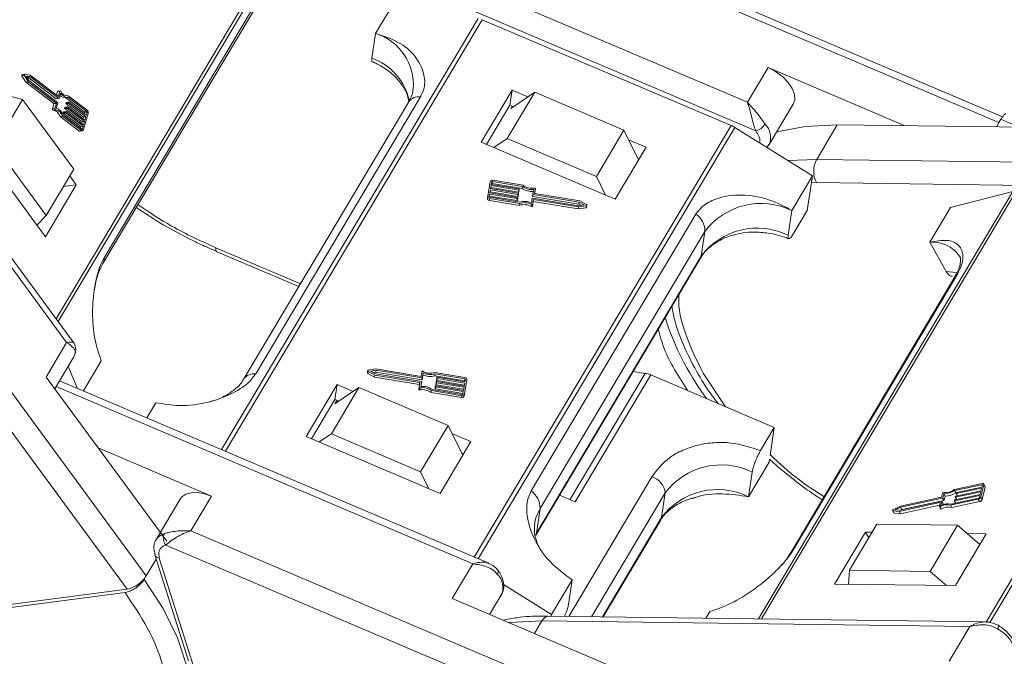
# Model space of a CAD drawing. Header units: millimetres. Extents: x 3104 to 4027, y -212 to 440.
# Tile 21 of 39: x 3516 to 3576, y 281 to 320. Entities that reach past the tile are written whole.
import ezdxf

# ---------------------------------------------------------------- set-up
doc = ezdxf.new("R2010")
doc.units = ezdxf.units.MM

msp = doc.modelspace()

# ---------------------------------------------------------------- linework, layer by layer
at = {"color": 7, "linetype": 'Continuous', "lineweight": 15}
for p, q in [((3533.819, 327.584), (3518.271, 301.461)), ((3518.394, 301.294), (3533.929, 327.395)), ((3575.807, 313.754), (3547.795, 325.671)), ((3560.295, 314.63), (3534.746, 325.499)), ((3548.174, 325.062), (3575.588, 313.399)), ((3560.797, 312.899), (3535.547, 323.64)), ((3521.113, 304.825), (3531.136, 321.663)), ((3531.206, 322.02), (3521.183, 305.182)), ((3537.689, 318.814), (3538.942, 320.919)), ((3543.931, 319.732), (3528.323, 293.509)), ((3528.553, 293.411), (3544.172, 319.652)), ((3544.172, 319.652), (3559.298, 313.217)), ((3537.689, 318.814), (3537.461, 317.314)), ((3519.322, 300.032), (3506.481, 317.491)), ((3506.325, 317.127), (3518.905, 300.024)), ((3561.547, 316.735), (3560.295, 314.63)), ((3569.829, 313.212), (3561.547, 316.735)), ((3516.188, 316.236), (3516.337, 316.255)), ((3516.188, 316.236), (3516.419, 315.855)), ((3516.353, 316.331), (3516.204, 316.312)), ((3516.337, 316.255), (3516.569, 315.875)), ((3516.685, 316.287), (3516.359, 316.331)), ((3516.674, 316.195), (3516.434, 316.228)), ((3516.434, 316.228), (3516.604, 315.948)), ((3516.46, 316.185), (3516.525, 316.176)), ((3516.525, 316.176), (3516.674, 316.195)), ((3516.525, 316.176), (3518.274, 314.843)), ((3518.423, 314.863), (3516.674, 316.195)), ((3518.403, 314.978), (3516.685, 316.287)), ((3516.419, 315.855), (3516.569, 315.875)), ((3516.419, 315.855), (3518.123, 314.558)), ((3516.569, 315.875), (3518.272, 314.578)), ((3516.604, 315.948), (3518.353, 314.616)), ((3514.42, 315.293), (3516.221, 314.796)), ((3518.344, 315.277), (3518.285, 315.068)), ((3518.344, 315.277), (3518.493, 315.297)), ((3518.516, 315.321), (3518.367, 315.302)), ((3518.493, 315.297), (3518.403, 314.978)), ((3518.534, 315.191), (3518.444, 314.872)), ((3518.845, 314.909), (3518.995, 314.928)), ((3518.845, 314.909), (3519.979, 314.045)), ((3518.958, 315.019), (3519, 315.025)), ((3520.128, 314.065), (3518.995, 314.928)), ((3520.152, 314.147), (3519, 315.025)), ((3530.398, 298.122), (3540.42, 314.96)), ((3545.996, 315.358), (3544.117, 312.201)), ((3547.36, 315.241), (3545.69, 312.435)), ((3545.996, 315.358), (3545.86, 314.459)), ((3545.911, 314.261), (3547.36, 315.241)), ((3546.94, 314.957), (3545.996, 315.358)), ((3552.785, 312.934), (3547.36, 315.241)), ((3516.221, 314.796), (3514.55, 311.989)), ((3519.335, 310.561), (3516.221, 314.796)), ((3518.131, 314.526), (3518.047, 314.228)), ((3518.123, 314.558), (3518.272, 314.578)), ((3518.131, 314.526), (3518.281, 314.546)), ((3518.196, 314.248), (3518.281, 314.546)), ((3518.362, 314.584), (3518.272, 314.266)), ((3518.274, 314.843), (3518.423, 314.863)), ((3518.283, 314.84), (3518.432, 314.86)), ((3518.795, 314.321), (3518.783, 314.28)), ((3518.783, 314.28), (3518.933, 314.3)), ((3518.795, 314.321), (3518.944, 314.341)), ((3518.956, 314.353), (3518.807, 314.333)), ((3518.877, 314.61), (3518.865, 314.568)), ((3518.865, 314.568), (3519.014, 314.588)), ((3518.874, 314.537), (3519.023, 314.556)), ((3518.874, 314.537), (3519.926, 313.735)), ((3518.877, 314.61), (3519.026, 314.629)), ((3519.037, 314.641), (3518.888, 314.622)), ((3518.933, 314.3), (3518.944, 314.341)), ((3518.965, 314.35), (3520.017, 313.549)), ((3519.014, 314.588), (3519.026, 314.629)), ((3520.076, 313.755), (3519.023, 314.556)), ((3519.046, 314.639), (3520.099, 313.837)), ((3539.702, 314.659), (3529.68, 297.821)), ((3545.86, 314.459), (3544.436, 312.066)), ((3546.07, 314.369), (3545.86, 314.459)), ((3545.911, 314.261), (3545.994, 314.402)), ((3561.622, 312.057), (3563.084, 314.512)), ((3518.196, 314.248), (3518.047, 314.228)), ((3518.078, 314.159), (3518.227, 314.179)), ((3518.501, 313.769), (3518.65, 313.789)), ((3518.501, 313.769), (3519.652, 312.892)), ((3518.65, 313.789), (3519.802, 312.912)), ((3518.691, 313.858), (3519.825, 312.994)), ((3518.713, 314.033), (3518.702, 313.992)), ((3518.702, 313.992), (3518.851, 314.011)), ((3518.71, 313.96), (3518.86, 313.98)), ((3518.71, 313.96), (3519.763, 313.158)), ((3518.713, 314.033), (3518.863, 314.053)), ((3518.874, 314.065), (3518.725, 314.045)), ((3518.792, 314.248), (3518.941, 314.268)), ((3518.792, 314.248), (3519.845, 313.447)), ((3518.851, 314.011), (3518.863, 314.053)), ((3519.912, 313.178), (3518.86, 313.98)), ((3518.883, 314.062), (3519.936, 313.26)), ((3519.994, 313.466), (3518.941, 314.268)), ((3519.926, 313.735), (3519.899, 313.639)), ((3519.924, 312.969), (3520.204, 313.957)), ((3519.926, 313.735), (3520.076, 313.755)), ((3519.979, 314.045), (3520.128, 314.065)), ((3519.996, 313.982), (3519.981, 313.927)), ((3520.146, 314.002), (3519.996, 313.982)), ((3520.017, 313.549), (3520.076, 313.755)), ((3520.099, 313.837), (3520.146, 314.002)), ((3519.763, 313.158), (3519.736, 313.062)), ((3519.763, 313.158), (3519.912, 313.178)), ((3519.845, 313.447), (3519.818, 313.35)), ((3519.845, 313.447), (3519.994, 313.466)), ((3519.866, 313.013), (3519.912, 313.178)), ((3519.936, 313.26), (3519.994, 313.466)), ((3559.298, 313.217), (3543.68, 286.976)), ((3543.925, 286.872), (3559.533, 313.094)), ((3559.533, 313.094), (3564.255, 310.15)), ((3564.506, 311.161), (3565.759, 313.266)), ((3565.759, 313.266), (3578.557, 313.097)), ((3575.588, 313.399), (3575.432, 313.138)), ((3575.713, 313.61), (3575.588, 313.399)), ((3576.802, 313.12), (3575.713, 313.61)), ((3512.942, 312.809), (3517.614, 306.458)), ((3519.802, 312.912), (3519.652, 312.892)), ((3519.706, 312.876), (3519.855, 312.896)), ((3519.81, 313.006), (3519.866, 313.013)), ((3551.114, 310.127), (3552.785, 312.934)), ((3552.785, 312.934), (3553.674, 311.126)), ((3514.55, 311.989), (3517.665, 307.755)), ((3544.117, 312.201), (3552.254, 308.74)), ((3545.69, 312.435), (3544.871, 311.881)), ((3551.114, 310.127), (3545.69, 312.435)), ((3552.254, 308.74), (3554.133, 311.897)), ((3554.133, 311.897), (3553.073, 312.348)), ((3561.469, 311.887), (3561.607, 312.061)), ((3553.678, 311.133), (3553.669, 311.137)), ((3564.506, 311.161), (3562.756, 311.085)), ((3590.513, 310.818), (3564.506, 311.161)), ((3517.665, 307.755), (3519.335, 310.561)), ((3519.493, 309.615), (3519.094, 310.157)), ((3551.676, 308.986), (3551.114, 310.127)), ((3564.255, 310.15), (3563.002, 308.045)), ((3564.255, 310.15), (3563.936, 308.051)), ((3517.614, 306.458), (3519.493, 309.615)), ((3518.71, 309.512), (3519.493, 309.615)), ((3544.656, 309.8), (3544.503, 308.917)), ((3544.711, 309.564), (3544.679, 309.38)), ((3544.692, 309.444), (3544.711, 309.564)), ((3546.39, 309.285), (3544.711, 309.564)), ((3544.749, 309.784), (3544.723, 309.637)), ((3544.723, 309.637), (3546.403, 309.359)), ((3544.726, 309.637), (3544.731, 309.664)), ((3544.731, 309.664), (3544.749, 309.784)), ((3544.802, 309.813), (3544.783, 309.693)), ((3544.783, 309.693), (3546.592, 309.393)), ((3546.611, 309.513), (3544.802, 309.813)), ((3546.652, 309.582), (3544.814, 309.887)), ((3546.592, 309.393), (3546.611, 309.513)), ((3564.487, 309.747), (3564.19, 309.726)), ((3591.407, 309.392), (3564.487, 309.747)), ((3544.503, 308.917), (3544.484, 308.797)), ((3544.621, 309.048), (3544.595, 308.901)), ((3544.596, 308.889), (3544.603, 308.929)), ((3544.603, 308.929), (3544.621, 309.048)), ((3544.603, 308.929), (3546.282, 308.65)), ((3546.301, 308.77), (3544.621, 309.048)), ((3544.666, 309.306), (3544.634, 309.122)), ((3544.634, 309.122), (3546.314, 308.843)), ((3544.636, 309.122), (3544.647, 309.186)), ((3544.647, 309.186), (3544.666, 309.306)), ((3544.647, 309.186), (3546.327, 308.907)), ((3546.346, 309.027), (3544.666, 309.306)), ((3544.679, 309.38), (3546.358, 309.101)), ((3544.681, 309.379), (3544.692, 309.444)), ((3544.692, 309.444), (3546.372, 309.165)), ((3546.327, 308.907), (3546.346, 309.027)), ((3546.354, 308.922), (3546.372, 309.042)), ((3546.354, 308.922), (3546.36, 308.959)), ((3546.36, 308.959), (3546.378, 309.079)), ((3546.372, 309.165), (3546.39, 309.285)), ((3546.378, 309.079), (3546.372, 309.042)), ((3546.398, 309.18), (3546.417, 309.3)), ((3546.398, 309.18), (3546.405, 309.216)), ((3546.405, 309.216), (3546.423, 309.336)), ((3546.423, 309.336), (3546.417, 309.3)), ((3547.234, 308.927), (3547.252, 309.047)), ((3547.252, 309.047), (3547.302, 309.332)), ((3547.254, 308.905), (3547.272, 309.025)), ((3547.254, 308.905), (3550.046, 308.442)), ((3550.064, 308.562), (3547.272, 309.025)), ((3547.404, 309.372), (3547.358, 309.106)), ((3547.359, 309.097), (3547.386, 309.252)), ((3550.096, 308.633), (3547.378, 309.083)), ((3547.404, 309.372), (3547.386, 309.252)), ((3576.433, 309.211), (3560.961, 283.216)), ((3561.147, 283.213), (3576.634, 309.233)), ((3572.633, 308.225), (3576.433, 309.211)), ((3590.294, 309.053), (3574.805, 283.028)), ((3575.036, 283.005), (3590.523, 309.025)), ((3544.604, 308.663), (3544.622, 308.783)), ((3544.604, 308.663), (3546.442, 308.358)), ((3544.622, 308.783), (3546.46, 308.478)), ((3544.635, 308.857), (3546.444, 308.557)), ((3546.282, 308.65), (3546.301, 308.77)), ((3546.309, 308.664), (3546.327, 308.784)), ((3546.309, 308.664), (3546.315, 308.701)), ((3546.315, 308.701), (3546.334, 308.821)), ((3546.334, 308.821), (3546.327, 308.784)), ((3546.442, 308.358), (3546.46, 308.478)), ((3547.169, 308.412), (3547.151, 308.292)), ((3547.158, 308.505), (3547.207, 308.79)), ((3547.223, 308.315), (3547.272, 308.599)), ((3547.223, 308.315), (3547.241, 308.435)), ((3547.234, 308.804), (3550.026, 308.341)), ((3547.241, 308.435), (3547.29, 308.719)), ((3547.272, 308.599), (3547.29, 308.719)), ((3547.272, 308.599), (3550.013, 308.145)), ((3547.29, 308.719), (3550.032, 308.265)), ((3550.026, 308.341), (3550.372, 308.397)), ((3550.032, 308.265), (3550.503, 308.341)), ((3550.046, 308.442), (3550.064, 308.562)), ((3550.046, 308.442), (3550.186, 308.367)), ((3550.372, 308.397), (3550.064, 308.562)), ((3550.514, 308.409), (3550.096, 308.633)), ((3550.503, 308.341), (3550.484, 308.221)), ((3550.519, 308.251), (3550.537, 308.371)), ((3517.093, 307.166), (3517.665, 307.755)), ((3557.166, 307.836), (3547.144, 290.998)), ((3550.013, 308.145), (3550.032, 308.265)), ((3550.013, 308.145), (3550.484, 308.221)), ((3562.774, 306.546), (3563.002, 308.045)), ((3563.1, 306.647), (3563.936, 308.051)), ((3571.38, 306.12), (3572.633, 308.225)), ((3506.258, 307.221), (3522.579, 285.031)), ((3523.742, 285.831), (3508.002, 307.232)), ((3547.693, 289.939), (3557.716, 306.777)), ((3557.488, 305.278), (3557.716, 306.777)), ((3571.38, 306.12), (3572.377, 304.339)), ((3527.978, 305.784), (3533.118, 303.598)), ((3528.004, 305.566), (3533.019, 303.432)), ((3547.421, 288.312), (3557.443, 305.151)), ((3557.488, 305.278), (3547.465, 288.439)), ((3563.04, 287.345), (3573.063, 304.183)), ((3572.911, 304.022), (3562.889, 287.183)), ((3518.905, 300.024), (3517.652, 297.919)), ((3518.179, 297.203), (3519.341, 299.155)), ((3519.391, 299.257), (3519.341, 299.155)), ((3519.925, 297.082), (3521.009, 298.904)), ((3518.993, 298.57), (3519.569, 297.233)), ((3537.205, 298.307), (3537.187, 298.187)), ((3537.209, 298.149), (3537.228, 298.269)), ((3537.209, 298.149), (3537.628, 297.925)), ((3537.228, 298.269), (3537.646, 298.045)), ((3537.71, 298.413), (3537.239, 298.337)), ((3537.717, 298.337), (3537.37, 298.28)), ((3537.37, 298.28), (3537.678, 298.116)), ((3537.538, 298.191), (3537.698, 298.217)), ((3537.698, 298.217), (3537.717, 298.337)), ((3537.698, 298.217), (3540.49, 297.753)), ((3540.452, 297.959), (3537.71, 298.413)), ((3540.508, 297.873), (3537.717, 298.337)), ((3540.501, 298.243), (3540.452, 297.959)), ((3540.584, 298.172), (3540.535, 297.888)), ((3540.566, 298.052), (3540.584, 298.172)), ((3543.12, 297.895), (3541.282, 298.199)), ((3554.077, 298.148), (3549.505, 290.467)), ((3554.077, 298.148), (3553.342, 298.261)), ((3557.598, 298.168), (3558.961, 296.116)), ((3517.652, 297.919), (3524.995, 287.936)), ((3544.57, 286.597), (3518.475, 297.699)), ((3537.628, 297.925), (3537.646, 298.045)), ((3537.628, 297.925), (3540.346, 297.475)), ((3537.646, 298.045), (3540.365, 297.594)), ((3537.678, 298.116), (3540.47, 297.653)), ((3540.338, 297.306), (3540.385, 297.572)), ((3540.346, 297.475), (3540.365, 297.594)), ((3540.49, 297.63), (3540.441, 297.346)), ((3540.472, 297.51), (3540.49, 297.63)), ((3540.49, 297.753), (3540.508, 297.873)), ((3540.517, 297.768), (3540.566, 298.052)), ((3540.517, 297.768), (3540.535, 297.888)), ((3541.28, 298.001), (3541.298, 298.121)), ((3541.28, 298.001), (3543.089, 297.701)), ((3543.107, 297.821), (3541.298, 298.121)), ((3541.346, 297.479), (3541.364, 297.599)), ((3541.364, 297.599), (3541.37, 297.636)), ((3541.366, 297.457), (3541.384, 297.577)), ((3543.064, 297.298), (3541.384, 297.577)), ((3541.39, 297.737), (3541.409, 297.857)), ((3541.397, 297.65), (3543.076, 297.372)), ((3541.409, 297.857), (3541.415, 297.893)), ((3541.41, 297.714), (3541.429, 297.834)), ((3541.41, 297.714), (3543.088, 297.436)), ((3543.108, 297.556), (3541.429, 297.834)), ((3541.441, 297.908), (3543.121, 297.629)), ((3543.068, 296.758), (3543.221, 297.641)), ((3543.076, 297.372), (3543.108, 297.556)), ((3543.086, 296.878), (3543.239, 297.761)), ((3543.089, 297.701), (3543.107, 297.821)), ((3543.121, 297.629), (3543.147, 297.777)), ((3543.239, 297.761), (3543.221, 297.641)), ((3549.825, 290.331), (3554.419, 298.049)), ((3554.419, 298.049), (3561.929, 294.854)), ((3518.262, 297.341), (3543.591, 286.566)), ((3535.348, 297.468), (3533.469, 294.31)), ((3536.67, 297.28), (3535, 294.474)), ((3535.348, 297.468), (3535.211, 296.568)), ((3535.22, 296.3), (3536.67, 297.28)), ((3536.33, 297.05), (3535.348, 297.468)), ((3542.094, 294.972), (3536.67, 297.28)), ((3540.338, 297.306), (3540.32, 297.186)), ((3540.38, 297.142), (3540.399, 297.262)), ((3540.443, 297.346), (3540.472, 297.51)), ((3541.072, 296.976), (3541.09, 297.096)), ((3541.072, 296.976), (3542.909, 296.671)), ((3541.09, 297.096), (3542.928, 296.791)), ((3541.131, 297.164), (3542.94, 296.864)), ((3541.301, 297.222), (3541.319, 297.342)), ((3541.319, 297.342), (3541.325, 297.378)), ((3541.321, 297.199), (3541.339, 297.319)), ((3541.321, 297.199), (3542.998, 296.921)), ((3543.019, 297.041), (3541.339, 297.319)), ((3541.352, 297.393), (3543.032, 297.114)), ((3541.366, 297.457), (3543.043, 297.179)), ((3542.993, 296.894), (3543.019, 297.041)), ((3543.032, 297.114), (3543.064, 297.298)), ((3523.778, 295.443), (3524.326, 296.363)), ((3535.211, 296.568), (3533.787, 294.175)), ((3535.46, 296.462), (3535.211, 296.568)), ((3535.345, 296.511), (3535.22, 296.3)), ((3542.928, 296.791), (3542.909, 296.671)), ((3543.068, 296.758), (3543.086, 296.878)), ((3540.424, 292.166), (3542.094, 294.972)), ((3542.094, 294.972), (3542.984, 293.165)), ((3561.929, 294.854), (3561.094, 293.45)), ((3561.929, 294.854), (3561.671, 293.156)), ((3533.469, 294.31), (3541.605, 290.849)), ((3534.26, 293.974), (3535, 294.474)), ((3535, 294.474), (3540.424, 292.166)), ((3541.605, 290.849), (3543.484, 294.006)), ((3543.484, 294.006), (3542.327, 294.498)), ((3527.712, 290.683), (3520.817, 293.617)), ((3543.029, 293.242), (3542.924, 293.287)), ((3560.357, 290.649), (3561.61, 292.754)), ((3561.638, 292.935), (3561.61, 292.754)), ((3540.931, 291.136), (3540.424, 292.166)), ((3560.357, 290.649), (3560.585, 292.149)), ((3554.486, 291.865), (3549.428, 283.368)), ((3574.559, 291.442), (3572.878, 291.08)), ((3574.544, 291.378), (3572.889, 291.022)), ((3572.969, 290.88), (3572.889, 291.022)), ((3574.48, 290.944), (3572.943, 290.613)), ((3572.958, 290.677), (3574.495, 291.007)), ((3574.533, 291.166), (3572.996, 290.835)), ((3573.012, 290.899), (3574.549, 291.229)), ((3574.442, 290.785), (3574.48, 290.944)), ((3574.481, 290.614), (3574.664, 291.374)), ((3574.495, 291.007), (3574.533, 291.166)), ((3574.572, 291.328), (3574.544, 291.378)), ((3574.549, 291.229), (3574.579, 291.356)), ((3574.561, 290.471), (3574.744, 291.231)), ((3574.739, 291.273), (3574.66, 291.415)), ((3574.664, 291.374), (3574.744, 291.231)), ((3525.811, 290.507), (3524.349, 288.051)), ((3526.459, 288.579), (3527.712, 290.683)), ((3548.865, 290.739), (3549.825, 290.331)), ((3550.816, 283.35), (3555.299, 290.881)), ((3555.071, 289.381), (3555.299, 290.881)), ((3569.549, 289.824), (3572.104, 290.373)), ((3572.101, 290.613), (3569.593, 290.073)), ((3572.149, 290.563), (3569.595, 290.014)), ((3569.674, 289.871), (3572.229, 290.42)), ((3572.121, 290.362), (3572.062, 290.117)), ((3572.16, 290.858), (3572.101, 290.613)), ((3572.2, 290.226), (3572.12, 290.368)), ((3572.201, 290.219), (3572.121, 290.362)), ((3572.229, 290.42), (3572.149, 290.563)), ((3572.233, 290.828), (3572.174, 290.583)), ((3572.254, 290.441), (3572.174, 290.583)), ((3572.313, 290.686), (3572.233, 290.828)), ((3572.254, 290.441), (3572.313, 290.686)), ((3572.65, 290.13), (3574.331, 290.491)), ((3572.691, 290.199), (3574.347, 290.554)), ((3572.73, 289.987), (3574.411, 290.349)), ((3572.873, 290.403), (3572.88, 290.435)), ((3572.873, 290.396), (3572.952, 290.255)), ((3574.427, 290.722), (3572.89, 290.392)), ((3572.965, 290.258), (3572.89, 290.392)), ((3572.905, 290.455), (3574.442, 290.785)), ((3572.926, 290.625), (3572.933, 290.656)), ((3572.926, 290.618), (3573.006, 290.477)), ((3573.018, 290.479), (3572.943, 290.613)), ((3572.969, 290.88), (3572.989, 290.884)), ((3572.979, 290.846), (3572.987, 290.878)), ((3572.98, 290.84), (3573.059, 290.698)), ((3573.071, 290.701), (3572.996, 290.835)), ((3574.331, 290.491), (3574.411, 290.349)), ((3574.397, 290.595), (3574.427, 290.722)), ((3574.561, 290.471), (3574.481, 290.614)), ((3547.693, 289.939), (3547.465, 288.439)), ((3569.123, 289.808), (3569.203, 289.666)), ((3569.14, 289.798), (3569.517, 289.757)), ((3569.22, 289.656), (3569.14, 289.798)), ((3569.593, 290.073), (3569.154, 289.857)), ((3569.595, 290.014), (3569.272, 289.854)), ((3569.272, 289.854), (3569.549, 289.824)), ((3569.517, 289.757), (3572.004, 290.291)), ((3569.596, 289.614), (3569.517, 289.757)), ((3569.674, 289.871), (3569.595, 290.014)), ((3569.596, 289.614), (3571.984, 290.128)), ((3569.601, 289.835), (3569.674, 289.871)), ((3571.966, 290.051), (3572.021, 290.28)), ((3571.967, 290.037), (3572.047, 289.894)), ((3572.018, 290.266), (3572.004, 290.291)), ((3572.1, 289.893), (3572.02, 290.035)), ((3572.188, 290.167), (3572.201, 290.219)), ((3572.73, 289.987), (3572.65, 290.13)), ((3555.071, 289.381), (3551.476, 283.341)), ((3551.521, 283.34), (3555.003, 289.191)), ((3569.22, 289.656), (3569.596, 289.614)), ((3553.873, 276.916), (3526.459, 288.579)), ((3568.172, 288.98), (3566.501, 286.173)), ((3573.07, 288.915), (3568.172, 288.98)), ((3571.4, 286.109), (3573.07, 288.915)), ((3573.07, 288.915), (3574.434, 287.75)), ((3567.471, 288.494), (3565.592, 285.337)), ((3567.879, 288.489), (3567.471, 288.494)), ((3567.471, 288.494), (3567.671, 288.138)), ((3572.94, 285.24), (3574.819, 288.397)), ((3574.819, 288.397), (3573.658, 288.412)), ((3524.94, 287.707), (3553.296, 275.644)), ((3524.352, 286.855), (3523.742, 285.831)), ((3524.269, 287.115), (3526.313, 280.673)), ((3524.537, 286.915), (3524.503, 287.254)), ((3526.581, 280.473), (3524.537, 286.915)), ((3543.591, 286.566), (3542.338, 284.461)), ((3566.45, 285.325), (3566.501, 286.173)), ((3566.501, 286.173), (3571.4, 286.109)), ((3523.742, 285.831), (3523.617, 285.621)), ((3548.386, 283.489), (3549.639, 285.594)), ((3549.639, 285.594), (3549.411, 284.094)), ((3572.408, 285.247), (3571.4, 286.109)), ((3522.579, 285.031), (3514.823, 284.008)), ((3545.468, 285.309), (3548.386, 283.489)), ((3565.592, 285.337), (3572.94, 285.24)), ((3522.453, 284.821), (3514.697, 283.798)), ((3542.338, 284.461), (3555.126, 279.021)), ((3544.62, 283.49), (3545.336, 284.694)), ((3574.746, 283.034), (3548.214, 283.384)), ((3548.386, 283.489), (3548.37, 283.382)), ((3557.773, 283.258), (3558.017, 283.669)), ((3547.346, 282.33), (3547.802, 283.097)), ((3547.802, 283.097), (3573.809, 282.754)), ((3573.809, 282.754), (3572.556, 280.649))]:
    msp.add_line(p, q, dxfattribs=at)
at = {"color": 7, "linetype": 'Continuous', "lineweight": 15, "flags": 128}
for points in [[(3563.084, 314.512), (3563.173, 314.766), (3563.159, 315.103), (3563.022, 315.469), (3562.773, 315.84), (3562.427, 316.189), (3562.009, 316.495), (3561.547, 316.735)], [(3516.204, 316.312), (3516.201, 316.311), (3516.193, 316.306), (3516.186, 316.298), (3516.181, 316.287), (3516.179, 316.274), (3516.18, 316.261), (3516.183, 316.247), (3516.188, 316.236)], [(3516.337, 316.255), (3516.332, 316.267), (3516.329, 316.28), (3516.328, 316.294), (3516.33, 316.307), (3516.335, 316.318), (3516.342, 316.326), (3516.35, 316.33), (3516.359, 316.331)], [(3518.493, 315.297), (3518.497, 315.307), (3518.503, 315.314), (3518.509, 315.319), (3518.517, 315.322), (3518.525, 315.321), (3518.532, 315.317), (3518.539, 315.311), (3518.545, 315.303)], [(3518.444, 314.872), (3518.442, 314.869), (3518.44, 314.865), (3518.438, 314.863), (3518.435, 314.861), (3518.432, 314.86), (3518.429, 314.86), (3518.426, 314.861), (3518.423, 314.863)], [(3518.944, 314.341), (3518.946, 314.345), (3518.948, 314.348), (3518.95, 314.35), (3518.953, 314.352), (3518.956, 314.353), (3518.959, 314.353), (3518.962, 314.352), (3518.965, 314.35)], [(3519.026, 314.629), (3519.027, 314.633), (3519.029, 314.636), (3519.032, 314.639), (3519.034, 314.641), (3519.037, 314.641), (3519.04, 314.641), (3519.043, 314.64), (3519.046, 314.639)], [(3518.863, 314.053), (3518.864, 314.056), (3518.866, 314.06), (3518.868, 314.062), (3518.871, 314.064), (3518.874, 314.065), (3518.877, 314.065), (3518.88, 314.064), (3518.883, 314.062)], [(3565.759, 313.266), (3563.797, 313.165), (3562.084, 312.832)], [(3519.924, 312.969), (3519.915, 312.946), (3519.904, 312.927), (3519.89, 312.912), (3519.873, 312.901), (3519.856, 312.896), (3519.838, 312.896), (3519.819, 312.901), (3519.802, 312.912)], [(3519.825, 312.994), (3519.831, 312.991), (3519.837, 312.989), (3519.843, 312.989), (3519.849, 312.991), (3519.854, 312.994), (3519.859, 312.999), (3519.863, 313.006), (3519.866, 313.013)], [(3527.978, 305.784), (3527.968, 305.681), (3527.975, 305.608), (3527.998, 305.569), (3528.002, 305.567)], [(3557.488, 305.278), (3557.452, 305.168), (3557.443, 305.151)], [(3573.045, 304.263), (3572.982, 304.276), (3572.377, 304.339)], [(3573.063, 304.183), (3572.975, 304.107), (3572.911, 304.022)], [(3555.459, 301.047), (3555.324, 301.484), (3555.303, 301.556)], [(3574.579, 291.356), (3574.58, 291.362), (3574.579, 291.367), (3574.576, 291.372), (3574.572, 291.375), (3574.566, 291.378), (3574.56, 291.379), (3574.552, 291.379), (3574.544, 291.378)], [(3574.559, 291.442), (3574.584, 291.445), (3574.606, 291.445), (3574.626, 291.441), (3574.643, 291.433), (3574.655, 291.422), (3574.663, 291.408), (3574.666, 291.392), (3574.664, 291.374)], [(3525.811, 290.507), (3525.912, 290.637), (3526.155, 290.803), (3526.476, 290.893), (3526.858, 290.903), (3527.278, 290.832), (3527.712, 290.683)], [(3572.104, 290.373), (3572.108, 290.373), (3572.111, 290.373), (3572.115, 290.373), (3572.117, 290.371), (3572.12, 290.37), (3572.121, 290.367), (3572.121, 290.365), (3572.121, 290.362)], [(3572.89, 290.392), (3572.886, 290.391), (3572.882, 290.391), (3572.879, 290.392), (3572.876, 290.393), (3572.874, 290.395), (3572.873, 290.397), (3572.872, 290.4), (3572.873, 290.403)], [(3572.943, 290.613), (3572.939, 290.613), (3572.935, 290.613), (3572.932, 290.614), (3572.929, 290.615), (3572.927, 290.617), (3572.926, 290.619), (3572.925, 290.622), (3572.926, 290.625)], [(3572.996, 290.835), (3572.992, 290.835), (3572.989, 290.835), (3572.985, 290.835), (3572.982, 290.837), (3572.98, 290.838), (3572.979, 290.841), (3572.979, 290.843), (3572.979, 290.846)], [(3547.352, 288.98), (3547.437, 289.362), (3547.693, 289.939)], [(3569.14, 289.798), (3569.131, 289.801), (3569.124, 289.806), (3569.121, 289.813), (3569.122, 289.822), (3569.126, 289.832), (3569.133, 289.841), (3569.143, 289.85), (3569.154, 289.857)], [(3572.02, 290.035), (3572.009, 290.031), (3571.998, 290.028), (3571.988, 290.027), (3571.979, 290.028), (3571.972, 290.031), (3571.968, 290.037), (3571.965, 290.043), (3571.966, 290.051)], [(3572.021, 290.28), (3572.021, 290.283), (3572.021, 290.286), (3572.02, 290.288), (3572.017, 290.29), (3572.015, 290.291), (3572.011, 290.292), (3572.008, 290.292), (3572.004, 290.291)], [(3572.047, 289.894), (3572.047, 289.894), (3572.052, 289.889), (3572.059, 289.886), (3572.068, 289.884), (3572.078, 289.885), (3572.089, 289.888), (3572.1, 289.893)], [(3555.003, 289.191), (3555.041, 289.27), (3555.071, 289.381)], [(3547.465, 288.439), (3547.43, 288.329), (3547.423, 288.316)], [(3523.617, 285.621), (3524.777, 283.846), (3525.647, 282.072), (3526.211, 280.335), (3526.456, 278.67), (3526.378, 277.112), (3525.978, 275.693), (3525.752, 275.213)], [(3545.794, 282.991), (3545.84, 282.996), (3547.802, 283.097)], [(3575.501, 282.613), (3575.538, 282.677), (3575.567, 282.73), (3575.588, 282.769), (3575.598, 282.793), (3575.598, 282.801), (3575.597, 282.801)]]:
    msp.add_lwpolyline(points, dxfattribs=at)
at = {"color": 7, "linetype": 'Continuous', "lineweight": 15}
for centre, radius, start, end in [((3536.713, 315.689), 3.274, 355.42214, 72.65306), ((3536.252, 313.956), 3.57, 12.81186, 70.20721), ((3518.374, 315.272), 0.0305, 103.58941, 170.17584), ((3518.806, 315.34), 0.433, 223.46512, 275.23233), ((3518.972, 315.425), 0.497, 208.10909, 272.58248), ((3518.964, 315.476), 0.453, 202.56017, 274.5342), ((3540.301, 314.237), 0.734, 80.66376, 144.79207), ((3518.102, 314.535), 0.0312, 343.60633, 47.08819), ((3518.251, 314.555), 0.0312, 343.60633, 47.08819), ((3518.282, 314.852), 0.0121, 230.50131, 275.83015), ((3518.332, 314.593), 0.0312, 343.60633, 47.08819), ((3518.81, 314.319), 0.015, 102.81467, 170.95058), ((3518.895, 314.56), 0.0312, 163.60633, 227.08819), ((3518.892, 314.607), 0.015, 102.81467, 170.95058), ((3518.963, 314.291), 0.0312, 163.60633, 227.08819), ((3519.044, 314.579), 0.0312, 163.60633, 227.08819), ((3518.097, 314.209), 0.0531, 159.01415, 249.51629), ((3517.968, 313.616), 0.554, 16.02164, 78.56754), ((3518.246, 314.229), 0.0531, 159.01415, 249.51629), ((3518.117, 313.636), 0.554, 16.02164, 78.56754), ((3518.078, 313.647), 0.649, 18.98088, 72.5902), ((3518.732, 313.983), 0.0312, 163.60633, 227.08819), ((3518.728, 314.031), 0.015, 102.81467, 170.95058), ((3518.813, 314.271), 0.0312, 163.60633, 227.08819), ((3518.881, 314.003), 0.0312, 163.60633, 227.08819), ((3519.937, 314), 0.0624, 343.60633, 47.08819), ((3520.086, 314.019), 0.0624, 343.60633, 47.08819), ((3520.024, 314.01), 0.187, 343.60633, 47.08819), ((3558.628, 311.644), 1.71, 58.0275, 66.9045), ((3560.594, 313.796), 0.92, 282.72986, 327.80551), ((3560.539, 312.49), 1.167, 338.18681, 44.38518), ((3519.699, 312.948), 0.0724, 230.50131, 275.83015), ((3565.861, 310.436), 1.537, 151.84726, 206.63631), ((3544.781, 309.761), 0.13, 74.93303, 162.85134), ((3544.772, 309.652), 0.0434, 74.93303, 162.85134), ((3544.79, 309.772), 0.0434, 74.93303, 162.85134), ((3547.184, 310.289), 0.965, 233.53742, 277.01041), ((3547.178, 310.247), 0.847, 231.68116, 281.28002), ((3544.63, 308.911), 0.128, 177.37588, 266.47103), ((3546.333, 308.928), 0.0217, 254.93303, 342.85134), ((3546.351, 309.048), 0.0217, 254.93303, 342.85134), ((3546.357, 309.08), 0.0213, 357.37588, 86.47103), ((3546.378, 309.186), 0.0217, 254.93303, 342.85134), ((3546.396, 309.306), 0.0217, 254.93303, 342.85134), ((3546.402, 309.337), 0.0213, 357.37588, 86.47103), ((3547.166, 310.169), 0.965, 233.53742, 277.01041), ((3547.255, 308.926), 0.0213, 177.37588, 266.47103), ((3547.273, 309.046), 0.0213, 177.37588, 266.47103), ((3547.357, 309.371), 0.0468, 0.65202, 107.06836), ((3547.379, 309.105), 0.0213, 177.37588, 266.47103), ((3544.612, 308.791), 0.128, 177.37588, 266.47103), ((3544.638, 308.899), 0.0426, 177.37588, 266.47103), ((3546.288, 308.671), 0.0217, 254.93303, 342.85134), ((3546.306, 308.791), 0.0217, 254.93303, 342.85134), ((3546.312, 308.822), 0.0213, 357.37588, 86.47103), ((3546.725, 307.557), 0.85, 59.9337, 109.42436), ((3546.736, 307.633), 0.969, 64.20768, 107.55754), ((3546.743, 307.677), 0.85, 59.9337, 109.42436), ((3547.178, 308.331), 0.0474, 234.47572, 339.77061), ((3547.196, 308.451), 0.0474, 234.47572, 339.77061), ((3547.228, 308.783), 0.0217, 74.93303, 162.85134), ((3550.501, 308.376), 0.0351, 272.13017, 68.13394), ((3561.125, 304.217), 4.263, 63.87726, 143.09883), ((3550.482, 308.258), 0.0374, 273.76606, 348.36294), ((3556.414, 306.774), 1.302, 0.15175, 54.70708), ((3560.897, 302.718), 4.263, 63.87726, 143.09883), ((3571.551, 304.115), 2.012, 34.97651, 94.86365), ((3520.626, 305.106), 0.563, 330.01845, 7.72629), ((3570.901, 306.429), 16.352, 199.21657, 216.97194), ((3519.102, 299.428), 0.335, 329.36073, 359.94639), ((3530.298, 297.353), 0.775, 82.60031, 143.03299), ((3537.225, 298.184), 0.0381, 175.24656, 245.96628), ((3537.241, 298.302), 0.0351, 92.13017, 248.13394), ((3540.546, 298.227), 0.0474, 54.47572, 159.77061), ((3540.999, 299.001), 0.85, 239.9337, 289.42436), ((3541.006, 299.044), 0.969, 244.20768, 287.55754), ((3553.847, 296.725), 1.442, 66.62016, 80.82822), ((3540.363, 297.573), 0.0213, 357.37588, 86.47103), ((3540.469, 297.631), 0.0213, 357.37588, 86.47103), ((3540.496, 297.774), 0.0217, 254.93303, 342.85134), ((3540.514, 297.894), 0.0217, 254.93303, 342.85134), ((3540.987, 298.925), 0.969, 244.20768, 287.55754), ((3541.385, 297.598), 0.0213, 177.37588, 266.47103), ((3541.391, 297.629), 0.0217, 74.93303, 162.85134), ((3541.412, 297.736), 0.0213, 177.37588, 266.47103), ((3541.43, 297.856), 0.0213, 177.37588, 266.47103), ((3541.436, 297.887), 0.0217, 74.93303, 162.85134), ((3543.083, 297.654), 0.0472, 18.38409, 83.55273), ((3543.104, 297.778), 0.0426, 357.37588, 86.47103), ((3543.112, 297.767), 0.128, 357.37588, 86.47103), ((3540.367, 297.187), 0.0468, 180.65202, 287.06836), ((3540.385, 297.307), 0.0468, 180.65202, 287.06836), ((3540.343, 297.45), 0.0243, 26.12392, 83.06049), ((3540.546, 296.311), 0.847, 51.68116, 101.28002), ((3540.564, 296.431), 0.847, 51.68116, 101.28002), ((3540.558, 296.389), 0.965, 53.53742, 97.01041), ((3541.322, 297.221), 0.0213, 177.37588, 266.47103), ((3541.34, 297.341), 0.0213, 177.37588, 266.47103), ((3541.346, 297.372), 0.0217, 74.93303, 162.85134), ((3541.367, 297.478), 0.0213, 177.37588, 266.47103), ((3542.943, 296.797), 0.13, 254.93303, 342.85134), ((3542.961, 296.917), 0.13, 254.93303, 342.85134), ((3542.952, 296.906), 0.0434, 254.93303, 342.85134), ((3558.708, 288.321), 4.263, 63.87726, 143.09883), ((3554.154, 290.764), 1.15, 5.84417, 73.24672), ((3546.391, 289.935), 1.302, 0.15175, 54.70708), ((3558.48, 286.821), 4.263, 63.87726, 143.09883), ((3572.307, 291.874), 0.978, 265.32254, 305.72777), ((3572.251, 291.973), 1.145, 269.11156, 303.86502), ((3574.69, 291.247), 0.0557, 343.83362, 27.82236), ((3572.143, 290.596), 0.0332, 280.13345, 338.28269), ((3572.221, 290.833), 0.0666, 85.08198, 158.22439), ((3572.223, 290.453), 0.0332, 280.13345, 338.28269), ((3572.33, 291.831), 1.145, 269.11156, 303.86502), ((3572.911, 290.422), 0.0332, 100.13345, 158.28269), ((3572.964, 290.644), 0.0332, 100.13345, 158.28269), ((3573.017, 290.866), 0.0332, 100.13345, 158.28269), ((3574.296, 290.687), 0.199, 280.13345, 338.28269), ((3574.335, 290.62), 0.0664, 280.13345, 338.28269), ((3574.376, 290.545), 0.199, 280.13345, 338.28269), ((3572.448, 289.33), 0.825, 75.81963, 121.24295), ((3572.488, 289.303), 0.918, 77.21693, 117.64361), ((3572.527, 289.187), 0.825, 75.81963, 121.24295), ((3572.192, 290.222), 0.00928, 343.83362, 27.82236), ((3569.22, 289.677), 0.0209, 212.10887, 269.29606), ((3525.028, 287.618), 0.805, 103.36451, 147.46488), ((3525.404, 288.126), 0.626, 153.94362, 222.08438), ((3524.569, 287.238), 0.325, 202.99666, 264.32034), ((3563.336, 286.916), 0.521, 124.53354, 150.01461), ((3544.92, 286.09), 0.222, 318.58791, 24.87407), ((3522.226, 286.791), 1.795, 281.35032, 327.67699), ((3544.345, 285.146), 1.089, 335.48997, 47.08202), ((3548.258, 282.883), 0.503, 94.93467, 154.85936), ((3574.574, 280.772), 2.062, 4.91796, 63.30134)]:
    msp.add_arc(centre, radius, start, end, dxfattribs=at)
for points, knots in [([(3540.42, 314.96), (3540.504, 315.143), (3540.721, 315.618), (3540.645, 316.502), (3540.138, 317.476), (3539.127, 318.349), (3538.173, 318.658), (3537.689, 318.814)], [0, 0, 0, 0, 0.109672, 0.284648, 0.519248, 0.75632, 1, 1, 1, 1]), ([(3537.461, 317.314), (3537.454, 317.253), (3537.442, 317.138), (3537.474, 317.114), (3537.489, 317.102)], [0, 0, 0, 0, 0.539601, 1, 1, 1, 1]), ([(3537.484, 317.092), (3537.579, 317.052), (3537.899, 316.914), (3538.395, 316.607), (3538.935, 316.15), (3539.363, 315.61), (3539.633, 315.105), (3539.682, 314.793), (3539.7, 314.683)], [0, 0, 0, 0, 0.078573, 0.26558, 0.457343, 0.662559, 0.880233, 1, 1, 1, 1]), ([(3539.955, 315.427), (3539.954, 315.372), (3539.948, 315.105), (3539.805, 314.858), (3539.691, 314.661)], [0, 0, 0, 0, 0.205242, 1, 1, 1, 1]), ([(3560.295, 314.63), (3560.487, 314.426), (3560.785, 314.11), (3561.138, 313.625), (3561.3, 313.406), (3561.373, 313.306)], [0, 0, 0, 0, 0.4984129, 0.772928, 1, 1, 1, 1]), ([(3560.797, 312.899), (3560.755, 313.018), (3560.666, 313.271), (3560.548, 313.749), (3560.425, 314.227), (3560.338, 314.496), (3560.295, 314.63)], [0, 0, 0, 0, 0.23435, 0.498195, 0.748869, 1, 1, 1, 1]), ([(3576.013, 313.921), (3576.01, 313.926), (3575.995, 313.953), (3575.924, 313.901), (3575.821, 313.783), (3575.744, 313.659), (3575.713, 313.61)], [0, 0, 0, 0, 0.0635395, 0.4158844, 0.7682293, 1, 1, 1, 1]), ([(3561.035, 312.158), (3561.044, 312.187), (3561.081, 312.306), (3561.01, 312.568), (3560.867, 312.79), (3560.797, 312.899)], [0, 0, 0, 0, 0.142722, 0.582056, 1, 1, 1, 1]), ([(3563.002, 308.045), (3562.555, 308.283), (3561.577, 308.804), (3559.928, 309.077), (3558.53, 308.866), (3557.597, 308.398), (3557.292, 308.001), (3557.166, 307.836)], [0, 0, 0, 0, 0.219162, 0.4791659, 0.7354888, 0.890617, 1, 1, 1, 1]), ([(3523.243, 308.403), (3523.916, 307.952), (3525.426, 306.942), (3527.068, 306.197), (3527.978, 305.784)], [0, 0, 0, 0, 0.445764, 1, 1, 1, 1]), ([(3523.14, 308.23), (3523.595, 307.926), (3524.712, 307.179), (3526.194, 306.4), (3527.368, 305.836), (3527.833, 305.646), (3528.006, 305.576)], [0, 0, 0, 0, 0.2944829, 0.7242002, 0.8979028, 1, 1, 1, 1]), ([(3557.466, 305.145), (3557.49, 305.199), (3557.607, 305.463), (3558.027, 305.862), (3558.673, 306.292), (3559.359, 306.556), (3560.03, 306.699), (3560.743, 306.764), (3561.259, 306.71), (3561.551, 306.68)], [0, 0, 0, 0, 0.049047, 0.241253, 0.417584, 0.582695, 0.702789, 0.83168, 1, 1, 1, 1]), ([(3561.551, 306.68), (3561.937, 306.604), (3562.371, 306.518), (3562.756, 306.342), (3562.798, 306.323)], [0, 0, 0, 0, 0.891824, 1, 1, 1, 1]), ([(3563.1, 306.647), (3563.055, 306.575), (3562.963, 306.431), (3562.853, 306.324), (3562.782, 306.317), (3562.758, 306.402), (3562.769, 306.505), (3562.774, 306.546)], [0, 0, 0, 0, 0.214694, 0.429388, 0.644082, 0.858775, 1, 1, 1, 1]), ([(3573.063, 304.183), (3573.152, 304.357), (3573.382, 304.806), (3573.432, 305.461), (3573.152, 306.02), (3572.46, 306.309), (3571.743, 306.184), (3571.38, 306.12)], [0, 0, 0, 0, 0.109672, 0.284648, 0.519248, 0.75632, 1, 1, 1, 1]), ([(3521.183, 305.182), (3521.085, 304.987), (3520.83, 304.48), (3520.558, 303.305), (3520.436, 301.808), (3520.563, 300.196), (3520.859, 299.339), (3521.009, 298.904)], [0, 0, 0, 0, 0.109672, 0.284648, 0.519248, 0.75632, 1, 1, 1, 1]), ([(3520.593, 303.245), (3520.617, 303.401), (3520.677, 303.785), (3520.855, 304.335), (3521.027, 304.66), (3521.114, 304.826)], [0, 0, 0, 0, 0.25107, 0.618737, 1, 1, 1, 1]), ([(3573.194, 305.267), (3573.201, 305.258), (3573.236, 305.213), (3573.259, 305.107), (3573.245, 304.806), (3573.138, 304.428), (3572.968, 304.137), (3572.898, 304.018)], [0, 0, 0, 0, 0.0678944, 0.3455311, 0.5918392, 0.8324409, 1, 1, 1, 1]), ([(3572.377, 304.339), (3572.427, 304.268), (3572.525, 304.127), (3572.671, 304.038), (3572.754, 304.05), (3572.772, 304.052)], [0, 0, 0, 0, 0.4389656, 0.8779311, 1, 1, 1, 1]), ([(3556.138, 302.958), (3556.128, 302.801), (3556.081, 301.981), (3556.529, 300.351), (3557.249, 298.882), (3557.598, 298.168)], [0, 0, 0, 0, 0.10851, 0.567217, 1, 1, 1, 1]), ([(3555.704, 302.229), (3555.754, 301.949), (3555.896, 301.163), (3556.391, 299.84), (3557.163, 298.297), (3557.888, 297.109), (3558.405, 296.457), (3558.53, 296.3)], [0, 0, 0, 0, 0.144025, 0.404502, 0.663047, 0.91862, 1, 1, 1, 1]), ([(3556.677, 297.088), (3556.119, 297.952), (3555.295, 299.229), (3554.982, 300.452), (3554.881, 300.846)], [0, 0, 0, 0, 0.677474, 1, 1, 1, 1]), ([(3518.905, 300.024), (3518.999, 300.033), (3519.187, 300.05), (3519.319, 300.057), (3519.311, 300.028), (3519.31, 300.022)], [0, 0, 0, 0, 0.443461, 0.886114, 1, 1, 1, 1]), ([(3519.391, 299.257), (3519.407, 299.326), (3519.444, 299.479), (3519.328, 299.739), (3519.071, 299.912), (3518.905, 300.024)], [0, 0, 0, 0, 0.227063, 0.501587, 1, 1, 1, 1]), ([(3519.437, 299.428), (3519.447, 299.499), (3519.465, 299.636), (3519.427, 299.857), (3519.365, 299.962), (3519.326, 300.028)], [0, 0, 0, 0, 0.28144, 0.543345, 1, 1, 1, 1]), ([(3524.326, 296.363), (3524.797, 296.284), (3525.828, 296.113), (3527.552, 296.332), (3529.002, 296.888), (3529.963, 297.534), (3530.271, 297.95), (3530.398, 298.122)], [0, 0, 0, 0, 0.219162, 0.4791659, 0.7354888, 0.890617, 1, 1, 1, 1]), ([(3529.668, 297.821), (3529.66, 297.801), (3529.573, 297.587), (3529.215, 297.225), (3528.603, 296.786), (3528.04, 296.527), (3527.685, 296.448), (3527.613, 296.432)], [0, 0, 0, 0, 0.033146, 0.34859, 0.638804, 0.926659, 1, 1, 1, 1]), ([(3561.094, 293.45), (3560.497, 293.645), (3559.58, 293.945), (3558.267, 293.956), (3557.273, 293.811), (3556.356, 293.497), (3555.306, 292.92), (3554.809, 292.281), (3554.486, 291.865)], [0, 0, 0, 0, 0.239457, 0.368361, 0.5, 0.631639, 0.760543, 1, 1, 1, 1]), ([(3560.585, 292.149), (3560.6, 292.224), (3560.63, 292.374), (3560.729, 292.675), (3560.856, 292.989), (3560.984, 293.258), (3561.063, 293.396), (3561.094, 293.45)], [0, 0, 0, 0, 0.2146939, 0.4293877, 0.6440816, 0.8587754, 1, 1, 1, 1]), ([(3561.638, 292.935), (3561.755, 292.824), (3562.216, 292.388), (3563.082, 291.706), (3564.026, 290.98), (3564.626, 290.6), (3564.842, 290.464)], [0, 0, 0, 0, 0.12306, 0.482323, 0.814415, 1, 1, 1, 1]), ([(3561.679, 293.206), (3562.23, 292.689), (3563.225, 291.758), (3564.42, 290.991), (3564.952, 290.649)], [0, 0, 0, 0, 0.554769, 1, 1, 1, 1]), ([(3547.144, 290.998), (3547.059, 290.807), (3546.839, 290.312), (3546.886, 289.242), (3547.342, 287.933), (3548.282, 286.588), (3549.183, 285.928), (3549.639, 285.594)], [0, 0, 0, 0, 0.1096723, 0.2846477, 0.5192481, 0.7563203, 1, 1, 1, 1]), ([(3555.014, 289.189), (3555.023, 289.21), (3555.11, 289.424), (3555.468, 289.787), (3556.08, 290.226), (3556.644, 290.485), (3557, 290.564), (3557.073, 290.58)], [0, 0, 0, 0, 0.03387, 0.348769, 0.638481, 0.925838, 1, 1, 1, 1]), ([(3557.072, 290.582), (3557.093, 290.59), (3557.62, 290.792), (3558.802, 290.876), (3559.834, 290.725), (3560.357, 290.649)], [0, 0, 0, 0, 0.0202254, 0.5033796, 1, 1, 1, 1]), ([(3524.842, 288.401), (3524.94, 288.428), (3525.158, 288.487), (3525.706, 288.588), (3526.164, 288.582), (3526.459, 288.579)], [0, 0, 0, 0, 0.227063, 0.501587, 1, 1, 1, 1]), ([(3526.459, 288.579), (3526.311, 288.526), (3526.015, 288.42), (3525.578, 288.18), (3525.191, 287.916), (3525.02, 287.774), (3524.94, 287.707)], [0, 0, 0, 0, 0.251131, 0.501805, 0.765641, 1, 1, 1, 1]), ([(3547.806, 287.314), (3547.803, 287.317), (3547.646, 287.501), (3547.475, 287.906), (3547.307, 288.465), (3547.352, 288.817), (3547.373, 288.981)], [0, 0, 0, 0, 0.006418, 0.333904, 0.690779, 1, 1, 1, 1]), ([(3524.372, 288.056), (3524.35, 288.03), (3524.221, 287.877), (3524.169, 287.525), (3524.253, 287.239), (3524.289, 287.116)], [0, 0, 0, 0, 0.105398, 0.61748, 1, 1, 1, 1]), ([(3558.017, 283.669), (3558.38, 283.788), (3559.175, 284.049), (3560.566, 284.876), (3561.783, 285.859), (3562.623, 286.724), (3562.918, 287.163), (3563.04, 287.345)], [0, 0, 0, 0, 0.219162, 0.4791659, 0.7354888, 0.890617, 1, 1, 1, 1]), ([(3562.876, 287.179), (3562.852, 287.134), (3562.735, 286.913), (3562.483, 286.589), (3562.22, 286.329), (3562.15, 286.26)], [0, 0, 0, 0, 0.156523, 0.775539, 1, 1, 1, 1]), ([(3543.591, 286.566), (3543.736, 286.602), (3544.026, 286.675), (3544.399, 286.676), (3544.575, 286.579), (3544.651, 286.537)], [0, 0, 0, 0, 0.360965, 0.721272, 1, 1, 1, 1]), ([(3545.087, 285.943), (3545.005, 286.029), (3544.826, 286.219), (3544.33, 286.462), (3543.881, 286.525), (3543.591, 286.566)], [0, 0, 0, 0, 0.227063, 0.501587, 1, 1, 1, 1]), ([(3545.122, 286.184), (3545.037, 286.28), (3544.911, 286.422), (3544.752, 286.501), (3544.7, 286.527)], [0, 0, 0, 0, 0.673836, 1, 1, 1, 1]), ([(3545.315, 284.691), (3545.337, 284.717), (3545.466, 284.869), (3545.509, 285.269), (3545.405, 285.721), (3545.225, 286.061), (3545.087, 286.218), (3545.04, 286.271)], [0, 0, 0, 0, 0.060237, 0.361788, 0.67307, 0.889244, 1, 1, 1, 1]), ([(3523.617, 285.621), (3523.562, 285.541), (3523.451, 285.381), (3523.198, 285.154), (3522.914, 284.97), (3522.654, 284.858), (3522.51, 284.831), (3522.453, 284.821)], [0, 0, 0, 0, 0.214694, 0.429388, 0.644082, 0.858775, 1, 1, 1, 1]), ([(3522.453, 284.821), (3522.936, 284.105), (3523.93, 282.631), (3524.841, 280.371), (3525.241, 278.134), (3525.01, 276.061), (3524.157, 274.287), (3522.741, 272.922), (3520.925, 271.972), (3519.436, 271.69), (3518.713, 271.553)], [0, 0, 0, 0, 0.116516, 0.240011, 0.368641, 0.5, 0.631359, 0.759989, 0.883484, 1, 1, 1, 1]), ([(3549.411, 284.094), (3549.396, 284.019), (3549.366, 283.869), (3549.281, 283.605), (3549.211, 283.436), (3549.184, 283.371)], [0, 0, 0, 0, 0.380545, 0.76109, 1, 1, 1, 1]), ([(3548.221, 283.37), (3548.087, 283.376), (3547.416, 283.405), (3546.476, 283.339), (3545.722, 283.194), (3545.442, 283.141)], [0, 0, 0, 0, 0.135288, 0.678364, 1, 1, 1, 1]), ([(3573.809, 282.754), (3573.952, 282.831), (3574.237, 282.986), (3574.548, 283.018), (3574.704, 283.034)], [0, 0, 0, 0, 0.500456, 1, 1, 1, 1]), ([(3575.501, 282.613), (3575.382, 282.674), (3575.119, 282.809), (3574.526, 282.899), (3574.09, 282.81), (3573.809, 282.754)], [0, 0, 0, 0, 0.227063, 0.501587, 1, 1, 1, 1]), ([(3575.599, 282.799), (3575.43, 282.881), (3575.157, 283.012), (3574.86, 283.028), (3574.748, 283.034)], [0, 0, 0, 0, 0.623477, 1, 1, 1, 1]), ([(3576.65, 281.085), (3576.661, 281.129), (3576.715, 281.34), (3576.597, 281.688), (3576.385, 282.078), (3576.055, 282.479), (3575.722, 282.709), (3575.514, 282.853)], [0, 0, 0, 0, 0.068968, 0.327334, 0.506759, 0.690615, 1, 1, 1, 1]), ([(3518.713, 271.553), (3517.935, 271.492), (3516.332, 271.366), (3513.562, 271.711), (3510.566, 272.495), (3507.485, 273.75), (3504.515, 275.4), (3501.844, 277.338), (3499.564, 279.418), (3498.405, 280.87), (3497.843, 281.575)], [0, 0, 0, 0, 0.116516, 0.240011, 0.368641, 0.5, 0.631359, 0.759989, 0.883484, 1, 1, 1, 1])]:
    msp.add_open_spline(points, degree=3, knots=knots, dxfattribs=at)
msp.add_open_spline([(3524.503, 287.254), (3524.536, 287.358), (3524.601, 287.566), (3524.827, 287.66), (3524.94, 287.707)], degree=3, dxfattribs=at)

doc.saveas('drawing.dxf')
